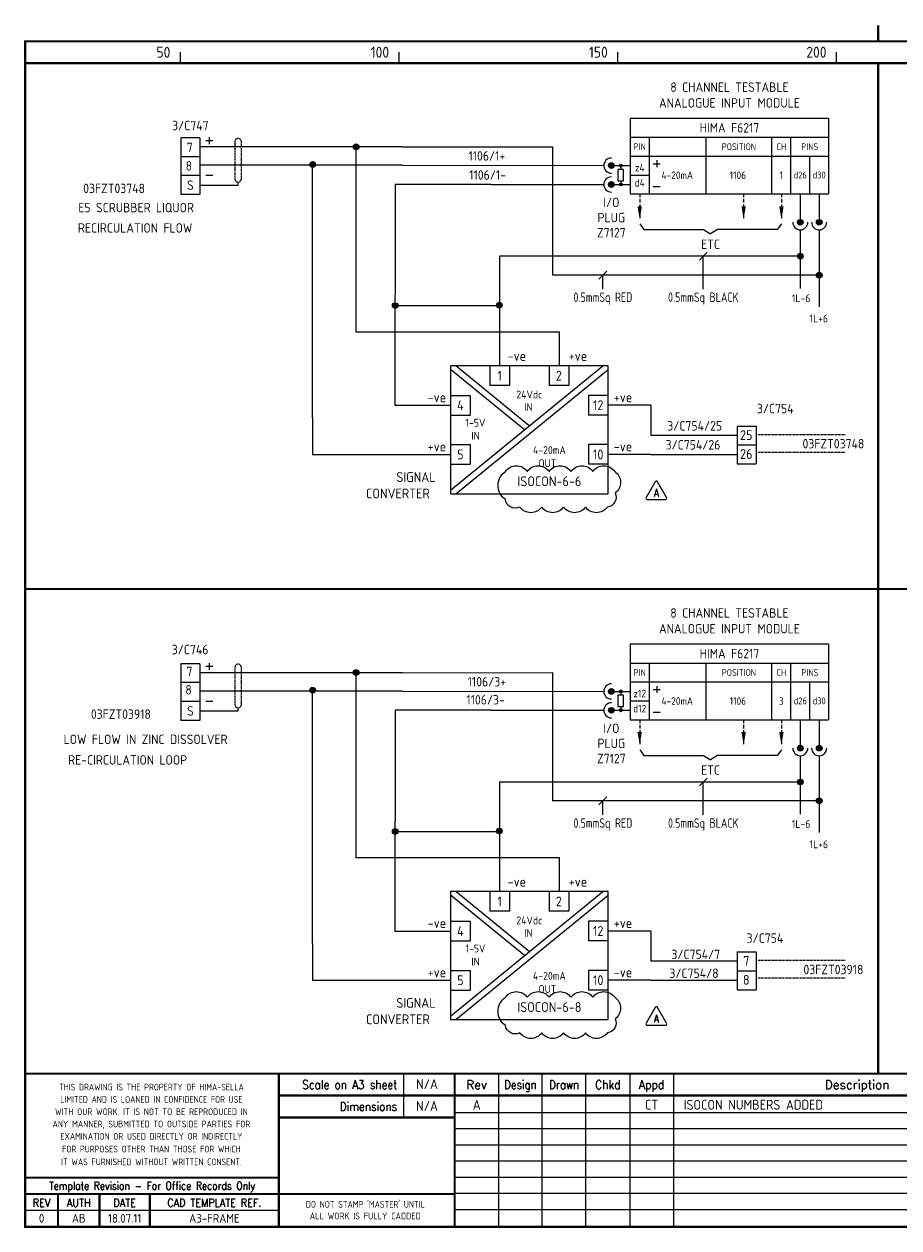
# Model space of a CAD drawing. Extents: x 14 to 408, y 0 to 275.
# Tile 1 of 2: x 14 to 214, y 0 to 275. Entities that reach past the tile are written whole.
import ezdxf
from ezdxf.enums import TextEntityAlignment as Align

# ---------------------------------------------------------------- set-up
doc = ezdxf.new("R2010")
doc.units = 0
doc.header["$LTSCALE"] = 0.25
doc.header["$MEASUREMENT"] = 0
doc.linetypes.add('HIDDEN', pattern=[0.375, 0.25, -0.125])
doc.linetypes.add('HIDDEN2', pattern=[4.7625, 3.175, -1.5875])
doc.layers.get('0').update_dxf_attribs({"color": 41, "linetype": 'CONTINUOUS'})
for name, color, linetype in [('00-DRG_FRAME', 12, 'CONTINUOUS'), ('01-DRAW', 7, 'CONTINUOUS'), ('02-TEXT', 2, 'CONTINUOUS'), ('051-TEXT', 2, 'CONTINUOUS'), ('DIM', 3, 'CONTINUOUS')]:
    doc.layers.add(name, color=color, linetype=linetype)
doc.styles.add('ISO', font='iso.shx')
doc.styles.add('ROMAND', font='ROMAND')
doc.styles.add('ROMANS', font='romans.shx', dxfattribs={"width": 0.8})

# ---------------------------------------------------------------- blocks, each defined once
blk = doc.blocks.new('A3-REVA')
at = {"layer": '051-TEXT', "style": 'ISO'}
for tag, p in [('DESIGNED', (292.01, 31.7)), ('A', (117.73, 27.28)), ('DES', (127.73, 27.28)), ('DRN', (137.73, 27.28)), ('CHKD', (147.73, 27.28)), ('APPD', (157.73, 27.28)), ('DATE', (256, 27.28)), ('DRAWN', (291.72, 26.77)), ('CHECKED', (291.72, 21.89)), ('APPD', (291.65, 16.79)), ('DATE', (291.92, 11.96))]:
    blk.add_attdef(tag, text='', height=2.25, dxfattribs=at).set_placement(p, align=Align.CENTER)
blk.add_attdef('DESCRIPTION', (165.03, 27.28), '', height=2.25, dxfattribs=at)
blk = doc.blocks.new('A3-CONTRACT')
at = {"layer": '051-TEXT', "color": 41, "style": 'ISO'}
for tag, height, p in [('SCALE', 2.25, (106.71, 31.82)), ('DIMS', 2.25, (106.71, 26.8)), ('CONTRACT', 4.5, (344.94, 3.1)), ('CAD-REF', 2.25, (283.73, 1.84))]:
    blk.add_attdef(tag, text='', height=height, dxfattribs=at).set_placement(p, align=Align.CENTER)
for tag, p in [('TITLE_2', (303.86, 17.28)), ('TITLE_3', (303.79, 12.78))]:
    blk.add_attdef(tag, p, '', height=2.25, dxfattribs=at)
blk = doc.blocks.new('DOT')
for radius in [0.75, 0.65, 0.55, 0.45, 0.35, 0.25, 0.15, 0.05]:
    blk.add_circle((0, 0), radius)
blk = doc.blocks.new('TRI-A')
at = {"layer": '01-DRAW'}
blk.add_lwpolyline([(-0.26, 2.55), (-2.34, -1.05, 0.57735), (-2.08, -1.5), (2.08, -1.5, 0.57735), (2.34, -1.05), (0.26, 2.55, 0.57735)], format="xyb", close=True, dxfattribs=at)
at = {"layer": '02-TEXT', "color": 2, "style": 'ROMANS', "width": 0.8}
blk.add_text('A', height=1.8, dxfattribs=at).set_placement((0, 0), align=Align.MIDDLE)

msp = doc.modelspace()

# ---------------------------------------------------------------- linework, layer by layer
at = {"layer": '00-DRG_FRAME'}
for p, q in [((50, 266.5), (50, 269)), ((100, 266.5), (100, 269)), ((150, 266.5), (150, 269)), ((200, 266.5), (200, 269)), ((101.01, 35.5), (101.01, 25.5)), ((122.7, 35.5), (122.7, 0.5)), ((132.7, 0.5), (132.7, 35.5)), ((142.7, 0.5), (142.7, 35.5)), ((152.7, 35.5), (152.7, 0.5)), ((162.7, 35.5), (162.7, 0.5)), ((265, 26.59), (112.7, 26.59)), ((265, 22.89), (112.7, 22.89)), ((265, 19.19), (112.7, 19.19)), ((265, 15.49), (112.7, 15.49)), ((265, 11.79), (112.7, 11.79)), ((265, 8.09), (112.7, 8.09)), ((72.5, 4.25), (14.5, 4.25)), ((265, 4.39), (112.7, 4.39))]:
    msp.add_line(p, q, dxfattribs=at)
at = {"layer": '00-DRG_FRAME', "const_width": 0.5}
for points in [[(209.5, 271.5), (209.5, 275.18)], [(209.5, 271.5), (209.5, 275.18)], [(14.5, 266.5), (404.5, 266.5)], [(209.5, 35.5), (209.5, 266.5)], [(14.5, 146.31), (404.5, 146.31)], [(404.5, 35.5), (14.5, 35.5)], [(72.5, 0.5), (72.5, 35.5)], [(112.7, 0.5), (112.7, 35.5)], [(265, 30.5), (72.5, 30.5)], [(112.7, 25.5), (72.5, 25.5)], [(14.5, 11.75), (72.5, 11.75)], [(14.5, 8), (72.5, 8)], [(22, 0.5), (22, 8)], [(31.5, 0.5), (31.5, 8)], [(43, 0.5), (43, 8)], [(112.7, 8), (72.5, 8)]]:
    msp.add_lwpolyline(points, dxfattribs=at)
msp.add_lwpolyline([(14.5, 0.5), (404.5, 0.5), (404.5, 271.5), (14.5, 271.5)], close=True, dxfattribs=at)
at = {"layer": '01-DRAW'}
for p, q in [((198.18, 253.88), (152.82, 253.88)), ((152.82, 253.88), (152.82, 236.6)), ((198.18, 253.88), (198.18, 236.6)), ((50.11, 249.42), (50.11, 236.46)), ((54.43, 249.42), (50.11, 249.42)), ((54.43, 249.42), (54.43, 236.46)), ((57.37, 248.77), (55.81, 248.77)), ((56.59, 249.55), (56.59, 248)), ((152.82, 249.56), (198.18, 249.56)), ((157.14, 249.56), (157.14, 236.6)), ((170.1, 249.56), (170.1, 236.6)), ((185.22, 236.6), (185.22, 249.56)), ((189.54, 236.6), (189.54, 249.56)), ((54.43, 245.1), (50.11, 245.1)), ((100.69, 247.37), (54.45, 247.37)), ((90.18, 205.01), (90.18, 247.39)), ((100.69, 247.37), (135.08, 247.4)), ((135.08, 247.4), (135.08, 218.05)), ((152.82, 245.24), (198.18, 245.24)), ((193.86, 236.6), (193.86, 245.24)), ((100.76, 243.16), (54.53, 243.16)), ((80.22, 185.45), (80.22, 243.34)), ((100.76, 243.16), (146.77, 243.08)), ((148.5, 243.08), (152.82, 243.08)), ((150.66, 243.08), (150.66, 242.22)), ((158.09, 243.51), (159.65, 243.51)), ((158.87, 244.29), (158.87, 242.74)), ((54.43, 240.78), (50.11, 240.78)), ((54.43, 240.78), (50.11, 240.78)), ((57.37, 240.78), (55.81, 240.78)), ((150.66, 239.63), (150.66, 238.76)), ((152.82, 240.92), (157.14, 240.92)), ((99.06, 238.76), (99.02, 188.31)), ((121.01, 238.76), (99.06, 238.76)), ((121.01, 238.76), (146.77, 238.76)), ((148.5, 238.76), (152.82, 238.76)), ((158.09, 238.33), (159.65, 238.33)), ((54.43, 236.46), (50.11, 236.46)), ((152.82, 236.6), (198.18, 236.6)), ((191.7, 236.6), (191.7, 230.12)), ((196.02, 236.6), (196.02, 230.12)), ((154.98, 229.74), (155.95, 228.45)), ((155.95, 228.45), (169.56, 228.45)), ((169.56, 228.45), (171.18, 227.48)), ((172.8, 228.45), (171.18, 227.48)), ((186.41, 228.45), (172.8, 228.45)), ((187.38, 229.74), (186.41, 228.45)), ((191.7, 228.39), (191.7, 214.99)), ((196.02, 228.39), (196.02, 210.83)), ((191.7, 222.37), (122.9, 222.37)), ((122.9, 222.37), (122.9, 197.32)), ((196.02, 218.05), (135.08, 218.05)), ((99.03, 211.07), (122.9, 211.07)), ((136.64, 205.01), (90.14, 205.01)), ((136.64, 197.36), (136.64, 205.01)), ((111.75, 168.87), (146.53, 197.31)), ((128.65, 182.69), (111.75, 196.5)), ((129.75, 183.59), (112.97, 197.31)), ((112.97, 168.06), (147.75, 196.5)), ((120.75, 197.31), (120.75, 192.81)), ((125.25, 197.31), (125.25, 192.81)), ((134.25, 197.31), (134.25, 192.81)), ((138.75, 197.31), (138.75, 192.81)), ((111.75, 190.56), (116.25, 190.56)), ((147.75, 190.56), (143.25, 190.56)), ((99.02, 188.31), (111.75, 188.31)), ((157.56, 188.31), (147.75, 188.31)), ((157.56, 188.31), (157.56, 181.38)), ((80.22, 185.45), (80.22, 176.99)), ((111.75, 186.06), (116.25, 186.06)), ((147.75, 186.06), (143.25, 186.06)), ((177.28, 183.54), (177.28, 174.9)), ((177.28, 183.54), (181.6, 183.54)), ((177.28, 183.54), (181.6, 183.54)), ((181.6, 183.54), (181.6, 174.9)), ((111.75, 179.31), (116.25, 179.31)), ((147.75, 179.31), (143.25, 179.31)), ((177.28, 181.38), (157.56, 181.38)), ((177.28, 179.22), (181.6, 179.22)), ((111.72, 176.99), (80.22, 176.99)), ((157.56, 177.06), (147.75, 177.06)), ((157.56, 177.06), (177.28, 177.06)), ((111.75, 174.81), (116.25, 174.81)), ((147.75, 174.81), (143.25, 174.81)), ((177.28, 174.9), (181.6, 174.9)), ((198.18, 133.69), (152.82, 133.69)), ((152.82, 133.69), (152.82, 116.41)), ((198.18, 133.69), (198.18, 116.41)), ((56.59, 129.36), (56.59, 127.8)), ((152.82, 129.37), (198.18, 129.37)), ((157.14, 129.37), (157.14, 116.41)), ((170.1, 129.37), (170.1, 116.41)), ((185.22, 116.41), (185.22, 129.37)), ((189.54, 116.41), (189.54, 129.37)), ((50.11, 129.23), (50.11, 116.27)), ((54.43, 129.23), (50.11, 129.23)), ((54.43, 129.23), (54.43, 116.27)), ((100.69, 127.17), (54.45, 127.17)), ((57.37, 128.58), (55.81, 128.58)), ((90.18, 84.82), (90.18, 127.2)), ((100.69, 127.17), (135.08, 127.21)), ((135.08, 127.21), (135.08, 97.86)), ((54.43, 124.91), (50.11, 124.91)), ((152.82, 125.05), (198.18, 125.05)), ((158.87, 124.1), (158.87, 122.54)), ((193.86, 116.41), (193.86, 125.05)), ((100.76, 122.97), (54.53, 122.97)), ((80.22, 65.25), (80.22, 123.15)), ((100.76, 122.97), (146.77, 122.89)), ((148.5, 122.89), (152.82, 122.89)), ((150.66, 122.89), (150.66, 122.02)), ((158.09, 123.32), (159.65, 123.32)), ((54.43, 120.59), (50.11, 120.59)), ((54.43, 120.59), (50.11, 120.59)), ((57.37, 120.59), (55.81, 120.59)), ((99.06, 118.57), (99.02, 68.12)), ((121.01, 118.57), (99.06, 118.57)), ((121.01, 118.57), (146.77, 118.57)), ((148.5, 118.57), (152.82, 118.57)), ((150.66, 119.43), (150.66, 118.57)), ((152.82, 120.73), (157.14, 120.73)), ((54.43, 116.27), (50.11, 116.27)), ((152.82, 116.41), (198.18, 116.41)), ((158.09, 118.14), (159.65, 118.14)), ((191.7, 116.41), (191.7, 109.93)), ((196.02, 116.41), (196.02, 109.93)), ((154.98, 109.55), (155.95, 108.25)), ((155.95, 108.25), (169.56, 108.25)), ((169.56, 108.25), (171.18, 107.28)), ((172.8, 108.25), (171.18, 107.28)), ((186.41, 108.25), (172.8, 108.25)), ((187.38, 109.55), (186.41, 108.25)), ((191.7, 108.2), (191.7, 94.8)), ((196.02, 108.2), (196.02, 90.64)), ((191.7, 102.18), (122.9, 102.18)), ((122.9, 102.18), (122.9, 77.13)), ((196.02, 97.86), (135.08, 97.86)), ((99.03, 90.87), (122.9, 90.87)), ((136.64, 84.82), (90.14, 84.82)), ((136.64, 77.16), (136.64, 84.82)), ((111.75, 48.68), (146.53, 77.12)), ((129.75, 63.4), (112.97, 77.12)), ((120.75, 77.12), (120.75, 72.62)), ((125.25, 77.12), (125.25, 72.62)), ((134.25, 77.12), (134.25, 72.62)), ((138.75, 77.12), (138.75, 72.62)), ((128.65, 62.5), (111.75, 76.31)), ((112.97, 47.87), (147.75, 76.31)), ((111.75, 70.37), (116.25, 70.37)), ((147.75, 70.37), (143.25, 70.37)), ((99.02, 68.12), (111.75, 68.12)), ((157.56, 68.12), (147.75, 68.12)), ((157.56, 68.12), (157.56, 61.19)), ((80.22, 65.25), (80.22, 56.8)), ((111.75, 65.87), (116.25, 65.87)), ((147.75, 65.87), (143.25, 65.87)), ((177.28, 63.35), (177.28, 54.71)), ((177.28, 63.35), (181.6, 63.35)), ((177.28, 63.35), (181.6, 63.35)), ((181.6, 63.35), (181.6, 54.71)), ((177.28, 61.19), (157.56, 61.19)), ((111.75, 59.12), (116.25, 59.12)), ((147.75, 59.12), (143.25, 59.12)), ((177.28, 59.03), (181.6, 59.03)), ((111.72, 56.8), (80.22, 56.8)), ((157.56, 56.87), (147.75, 56.87)), ((157.56, 56.87), (177.28, 56.87)), ((111.75, 54.62), (116.25, 54.62)), ((147.75, 54.62), (143.25, 54.62)), ((177.28, 54.71), (181.6, 54.71))]:
    msp.add_line(p, q, dxfattribs=at)
at = {"layer": '01-DRAW', "color": 3}
for p, q in [((54.43, 238.62), (63.17, 238.62)), ((63.17, 238.62), (63.17, 239.31)), ((54.43, 118.43), (63.17, 118.43)), ((63.17, 118.43), (63.17, 119.12))]:
    msp.add_line(p, q, dxfattribs=at)
at = {"layer": '01-DRAW', "linetype": 'HIDDEN2'}
for p, q in [((154.98, 236.6), (154.98, 230.77)), ((178.74, 236.6), (178.74, 230.77)), ((187.38, 236.6), (187.38, 230.77)), ((154.98, 116.41), (154.98, 110.58)), ((178.74, 116.41), (178.74, 110.58)), ((187.38, 116.41), (187.38, 110.58))]:
    msp.add_line(p, q, dxfattribs=at)
at = {"layer": '01-DRAW', "linetype": 'HIDDEN'}
for p, q in [((182.05, 181.65), (201.98, 181.65)), ((182.05, 177.6), (201.98, 177.6)), ((182.05, 61.46), (201.98, 61.46)), ((182.05, 57.41), (201.98, 57.41))]:
    msp.add_line(p, q, dxfattribs=at)
at = {"layer": '01-DRAW'}
for points in [[(150.01, 239.63), (151.31, 239.63), (151.31, 242.22), (150.01, 242.22)], [(111.75, 168.06), (147.75, 168.06), (147.75, 197.31), (111.75, 197.31)], [(150.01, 119.43), (151.31, 119.43), (151.31, 122.02), (150.01, 122.02)], [(111.75, 47.87), (147.75, 47.87), (147.75, 77.12), (111.75, 77.12)]]:
    msp.add_lwpolyline(points, close=True, dxfattribs=at)
for points in [[(125.25, 192.81), (120.75, 192.81)], [(138.75, 192.81), (134.25, 192.81)], [(116.25, 190.56), (116.25, 186.06)], [(143.25, 190.56), (143.25, 186.06)], [(116.25, 179.31), (116.25, 174.81)], [(143.25, 179.31), (143.25, 174.81)], [(125.25, 72.62), (120.75, 72.62)], [(138.75, 72.62), (134.25, 72.62)], [(116.25, 70.37), (116.25, 65.87)], [(143.25, 70.37), (143.25, 65.87)], [(116.25, 59.12), (116.25, 54.62)], [(143.25, 59.12), (143.25, 54.62)]]:
    msp.add_lwpolyline(points, dxfattribs=at)
for points in [[(124.27, 173.16, -0.520567), (129.27, 173.16, -0.520567), (134.27, 173.16, -0.520567), (139.27, 173.16, -0.520567), (144.27, 173.16, -0.520567), (149.27, 173.16, -0.520567), (149.37, 168.26, -0.520567), (147.59, 165.04, -0.520567), (142.59, 165.04, -0.520567), (137.59, 165.04, -0.520567), (132.59, 165.04, -0.520567), (127.59, 165.04, -0.520567), (124.27, 166.73, -0.520567)], [(124.27, 52.96, -0.520567), (129.27, 52.96, -0.520567), (134.27, 52.96, -0.520567), (139.27, 52.96, -0.520567), (144.27, 52.96, -0.520567), (149.27, 52.96, -0.520567), (149.37, 48.07, -0.520567), (147.59, 44.85, -0.520567), (142.59, 44.85, -0.520567), (137.59, 44.85, -0.520567), (132.59, 44.85, -0.520567), (127.59, 44.85, -0.520567), (124.27, 46.53, -0.520567)]]:
    msp.add_lwpolyline(points, format="xyb", close=True, dxfattribs=at)
for centre, radius in [((148.5, 243.08), 0.648), ((148.5, 243.08), 0.562), ((148.5, 243.08), 0.475), ((148.5, 243.08), 0.389), ((148.5, 243.08), 0.302), ((148.5, 243.08), 0.216), ((148.5, 243.08), 0.13), ((148.5, 243.08), 0.0432), ((148.5, 238.76), 0.648), ((148.5, 238.76), 0.562), ((148.5, 238.76), 0.475), ((148.5, 238.76), 0.389), ((148.5, 238.76), 0.302), ((148.5, 238.76), 0.216), ((148.5, 238.76), 0.13), ((148.5, 238.76), 0.0432), ((191.7, 230.12), 0.648), ((191.7, 230.12), 0.562), ((191.7, 230.12), 0.475), ((191.7, 230.12), 0.389), ((191.7, 230.12), 0.302), ((191.7, 230.12), 0.216), ((191.7, 230.12), 0.13), ((191.7, 230.12), 0.0432), ((196.02, 230.12), 0.648), ((196.02, 230.12), 0.562), ((196.02, 230.12), 0.475), ((196.02, 230.12), 0.389), ((196.02, 230.12), 0.302), ((196.02, 230.12), 0.216), ((196.02, 230.12), 0.13), ((196.02, 230.12), 0.0432), ((148.5, 122.89), 0.648), ((148.5, 122.89), 0.562), ((148.5, 122.89), 0.475), ((148.5, 122.89), 0.389), ((148.5, 122.89), 0.302), ((148.5, 122.89), 0.216), ((148.5, 122.89), 0.13), ((148.5, 122.89), 0.0432), ((148.5, 118.57), 0.648), ((148.5, 118.57), 0.562), ((148.5, 118.57), 0.475), ((148.5, 118.57), 0.389), ((148.5, 118.57), 0.302), ((148.5, 118.57), 0.216), ((148.5, 118.57), 0.13), ((148.5, 118.57), 0.0432), ((191.7, 109.93), 0.648), ((191.7, 109.93), 0.562), ((191.7, 109.93), 0.475), ((191.7, 109.93), 0.389), ((191.7, 109.93), 0.302), ((191.7, 109.93), 0.216), ((196.02, 109.93), 0.648), ((196.02, 109.93), 0.562), ((196.02, 109.93), 0.475), ((196.02, 109.93), 0.389), ((196.02, 109.93), 0.302), ((196.02, 109.93), 0.216), ((191.7, 109.93), 0.13), ((191.7, 109.93), 0.0432), ((196.02, 109.93), 0.13), ((196.02, 109.93), 0.0432)]:
    msp.add_circle(centre, radius, dxfattribs=at)
for centre, start, end in [((148.5, 243.08), 90, 270), ((148.5, 238.76), 90, 270), ((191.7, 230.12), 180, 0), ((196.02, 230.12), 180, 0), ((148.5, 122.89), 90, 270), ((148.5, 118.57), 90, 270), ((191.7, 109.93), 180, 0), ((196.02, 109.93), 180, 0)]:
    msp.add_arc(centre, 1.73, start, end, dxfattribs=at)
for points in [[(155.48, 233.79), (154.48, 233.79), (154.98, 230.77)], [(179.24, 233.79), (178.24, 233.79), (178.74, 230.77)], [(187.88, 233.79), (186.88, 233.79), (187.38, 230.77)], [(155.48, 113.6), (154.48, 113.6), (154.98, 110.58)], [(179.24, 113.6), (178.24, 113.6), (178.74, 110.58)], [(187.88, 113.6), (186.88, 113.6), (187.38, 110.58)]]:
    msp.add_solid(points, dxfattribs=at)
at = {"layer": 'DIM'}
for p, q in [((168.62, 221.47), (170.42, 223.27)), ((169.52, 214.86), (169.52, 222.37)), ((145.67, 217.15), (147.47, 218.95)), ((146.57, 214.86), (146.57, 218.05)), ((168.62, 101.28), (170.42, 103.08)), ((169.52, 94.67), (169.52, 102.18)), ((145.67, 96.96), (147.47, 98.76)), ((146.57, 94.67), (146.57, 97.86))]:
    msp.add_line(p, q, dxfattribs=at)
at = {"layer": 'DIM', "color": 3, "linetype": 'HIDDEN2', "ltscale": 0.3}
for points in [[(63.93, 240.07), (63.93, 248.53, 1), (62.42, 248.53), (62.42, 240.07, 1)], [(63.93, 119.88), (63.93, 128.34, 1), (62.42, 128.34), (62.42, 119.88, 1)]]:
    msp.add_lwpolyline(points, format="xyb", close=True, dxfattribs=at)

# ---------------------------------------------------------------- block references
at = {"layer": '00-DRG_FRAME'}
ref = msp.add_blockref('A3-CONTRACT', (-0.35, 0.19), dxfattribs=at)
ref.add_attrib('TITLE_2', 'ICI SYNETIX SCHEDULE - No.3 AND No.7 PLANTS', (303.51, 17.47), dxfattribs={"layer": '051-TEXT', "height": 2.25, "style": 'ROMANS', "width": 0.8})
ref.add_attrib('TITLE_3', 'FISHER-ROSEMOUNTP.O. No.  99003994', (303.44, 12.97), dxfattribs={"layer": '051-TEXT', "height": 2.25, "style": 'ROMANS', "width": 0.8})
ref.add_attrib('CAD-REF', '10265-P3-085', dxfattribs={"layer": '051-TEXT', "height": 2.25, "style": 'ROMANS', "width": 0.8}).set_placement((283.38, 2.03), align=Align.CENTER)
ref.add_attrib('CONTRACT', 'C10265H-P3', dxfattribs={"layer": '051-TEXT', "height": 4.5, "style": 'ROMANS', "width": 0.8}).set_placement((344.59, 3.3), align=Align.CENTER)
ref.add_attrib('SCALE', 'N/A', dxfattribs={"layer": '051-TEXT', "color": 41, "height": 2.25, "style": 'ISO'}).set_placement((106.36, 32.01), align=Align.CENTER)
ref.add_attrib('DIMS', 'N/A', dxfattribs={"layer": '051-TEXT', "color": 41, "height": 2.25, "style": 'ISO'}).set_placement((106.36, 26.99), align=Align.CENTER)
ref = msp.add_blockref('A3-REVA', (0, 0), dxfattribs=at)
ref.add_attrib('A', 'A', dxfattribs={"layer": '051-TEXT', "height": 2.25, "style": 'ISO'}).set_placement((117.73, 27.28), align=Align.CENTER)
ref.add_attrib('APPD', 'CT', dxfattribs={"layer": '051-TEXT', "height": 2.25, "style": 'ISO'}).set_placement((157.73, 27.28), align=Align.CENTER)
ref.add_attrib('DESCRIPTION', 'ISOCON NUMBERS ADDED', (165.03, 27.28), dxfattribs={"layer": '051-TEXT', "height": 2.25, "style": 'ISO'})
ref.add_attrib('DATE', '08.05.14', dxfattribs={"layer": '051-TEXT', "height": 2.25, "style": 'ISO'}).set_placement((256, 27.28), align=Align.CENTER)
ref.add_attrib('DESIGNED', 'CJG', dxfattribs={"layer": '051-TEXT', "height": 2.25, "style": 'ISO'}).set_placement((292.01, 31.7), align=Align.CENTER)
ref.add_attrib('DRAWN', 'CJG', dxfattribs={"layer": '051-TEXT', "height": 2.25, "style": 'ISO'}).set_placement((291.72, 26.77), align=Align.CENTER)
ref.add_attrib('CHECKED', 'AD', dxfattribs={"layer": '051-TEXT', "height": 2.25, "style": 'ISO'}).set_placement((291.72, 21.89), align=Align.CENTER)
ref.add_attrib('APPD', 'CT', dxfattribs={"layer": '051-TEXT', "height": 2.25, "style": 'ISO'}).set_placement((291.65, 16.79), align=Align.CENTER)
ref.add_attrib('DATE', '20.02.14', dxfattribs={"layer": '051-TEXT', "height": 2.25, "style": 'ISO'}).set_placement((291.92, 11.96), align=Align.CENTER)
at = {"layer": '01-DRAW'}
for p, xscale, yscale, zscale in [((90.18, 247.39), 0.8640000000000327, 0.8640000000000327, 0.8640000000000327), ((80.22, 243.34), 0.8640000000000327, 0.8640000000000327, 0.8640000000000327), ((150.66, 243.08), 0.4320000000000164, 0.4320000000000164, 0.4320000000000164), ((150.66, 238.76), 0.4320000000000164, 0.4320000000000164, 0.4320000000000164), ((191.7, 222.37), 0.8639999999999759, 0.8639999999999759, 0.8639999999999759), ((196.02, 218.05), 0.8639999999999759, 0.8639999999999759, 0.8639999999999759), ((99.09, 211.07), 0.8640000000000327, 0.8640000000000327, 0.8640000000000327), ((122.9, 211.17), 0.8640000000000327, 0.8640000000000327, 0.8640000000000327), ((90.18, 127.2), 0.8640000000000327, 0.8640000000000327, 0.8640000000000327), ((80.22, 123.15), 0.8640000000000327, 0.8640000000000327, 0.8640000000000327), ((150.66, 122.89), 0.4320000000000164, 0.4320000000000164, 0.4320000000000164), ((150.66, 118.57), 0.4320000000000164, 0.4320000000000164, 0.4320000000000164), ((191.7, 102.18), 0.8639999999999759, 0.8639999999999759, 0.8639999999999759), ((196.02, 97.86), 0.8639999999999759, 0.8639999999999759, 0.8639999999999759), ((99.09, 90.88), 0.8640000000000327, 0.8640000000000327, 0.8640000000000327), ((122.9, 90.98), 0.8640000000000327, 0.8640000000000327, 0.8640000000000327)]:
    msp.add_blockref('DOT', p, dxfattribs=dict(at, xscale=xscale, yscale=yscale, zscale=zscale))
for p in [(158.8, 168.28), (158.8, 48.09)]:
    msp.add_blockref('TRI-A', p, dxfattribs=at)

# ---------------------------------------------------------------- texts
at = {"layer": '00-DRG_FRAME', "style": 'ISO'}
for s, p in [('50', (47.69, 267.75)), ('100', (97.69, 267.75)), ('150', (147.69, 267.75)), ('200', (197.69, 267.75))]:
    msp.add_text(s, height=2.5, dxfattribs=at).set_placement(p, align=Align.RIGHT)
at = {"layer": '00-DRG_FRAME', "color": 3, "style": 'ISO'}
for s, width, p in [('THIS DRAWING IS THE PROPERTY OF HIMA-SELLA', 0.9, (43.36, 32.44)), ("DO NOT STAMP 'MASTER' UNTIL", 0.95, (92.25, 5.79))]:
    msp.add_text(s, height=1.53, dxfattribs=dict(at, width=width)).set_placement(p, align=Align.MIDDLE)
at = {"layer": '00-DRG_FRAME', "color": 4, "style": 'ROMAND', "width": 0.87}
for s, p in [('Scale on A3 sheet', (99.54, 32)), ('Dimensions', (99.54, 27.01))]:
    msp.add_text(s, height=2, dxfattribs=at).set_placement(p, align=Align.RIGHT)
at = {"layer": '00-DRG_FRAME', "color": 4, "style": 'ROMAND'}
for s, p in [('Rev', (117.7, 32)), ('Description', (204.69, 32))]:
    msp.add_text(s, height=2, dxfattribs=at).set_placement(p, align=Align.CENTER)
for s, width, p in [('Design', 0.85, (127.7, 32)), ('Drawn', 0.85, (137.7, 32)), ('Chkd', 0.9, (147.7, 32)), ('Appd', 0.9, (157.7, 32))]:
    msp.add_text(s, height=2, dxfattribs=dict(at, width=width)).set_placement(p, align=Align.CENTER)
at = {"layer": '00-DRG_FRAME', "color": 3, "style": 'ISO'}
for s, width, p in [('LIMITED AND IS LOANED IN CONFIDENCE FOR USE', 0.9, (43.36, 29.62)), ('WITH OUR WORK. IT IS NOT TO BE REPRODUCED IN', 0.87, (43.36, 26.81)), ('ANY MANNER, SUBMITTED TO OUTSIDE PARTIES FOR', 0.87, (43.36, 23.99)), ('EXAMINATION OR USED DIRECTLY OR INDIRECTLY', 0.9, (43.36, 21.18)), ('FOR PURPOSES OTHER THAN THOSE FOR WHICH', 0.9, (43.36, 18.27)), ('IT WAS FURNISHED WITHOUT WRITTEN CONSENT.', 0.9, (43.36, 15.35))]:
    msp.add_text(s, height=1.53, dxfattribs=dict(at, width=width)).set_placement(p, align=Align.MIDDLE_CENTER)
at = {"layer": '00-DRG_FRAME', "color": 4, "style": 'ROMAND'}
for s, width, p in [('Template Revision - For Office Records Only', 0.85, (43.5, 9.62)), ('REV', 0.9, (18.25, 6)), ('AUTH', 0.9, (26.75, 6)), ('DATE', 0.9, (37.25, 6)), ('CAD TEMPLATE REF.', 0.9, (57.75, 6))]:
    msp.add_text(s, height=1.8, dxfattribs=dict(at, width=width)).set_placement(p, align=Align.MIDDLE)
at = {"layer": '00-DRG_FRAME', "color": 41, "style": 'ISO'}
for s, p in [('0', (18.25, 1.45)), ('AB', (26.75, 1.45)), ('18.07.11', (37.25, 1.45)), ('A3-FRAME', (57.75, 1.45))]:
    msp.add_text(s, height=2, dxfattribs=at).set_placement(p, align=Align.CENTER)
at = {"layer": '00-DRG_FRAME', "color": 3, "style": 'ISO'}
msp.add_text('ALL WORK IS FULLY CADDED', height=1.53, dxfattribs=at).set_placement((92.25, 2.98), align=Align.MIDDLE_CENTER)
at = {"layer": '01-DRAW', "style": 'ISO'}
for s, height, p in [('8 CHANNEL TESTABLE', 2.16, (175.5, 259.93)), ('ANALOGUE INPUT MODULE', 2.16, (175.5, 256.33)), ('3/C747', 2.16, (52.27, 251.15)), ('HIMA F6217', 2.16, (175.5, 250.64)), ('7', 2.16, (52.12, 246.15)), ('PIN', 1.555, (154.98, 246.62)), ('POSITION', 1.555, (177.66, 246.62)), ('CH', 1.555, (187.38, 246.62)), ('PINS', 1.555, (193.86, 246.62)), ('1106/1+', 2.16, (120.04, 244.22)), ('8', 2.16, (51.92, 241.94)), ('1106/1-', 2.16, (120.22, 239.87)), ('z4', 1.728, (154.99, 241.74)), ('S', 2.16, (52.27, 237.54)), ('d4', 1.728, (154.99, 238.29)), ('4-20mA', 1.728, (163.57, 240.02)), ('1106', 1.728, (177.44, 240.02)), ('1', 1.73, (187.37, 240.02)), ('d26', 1.555, (191.7, 240.14)), ('d30', 1.555, (196.02, 240.14)), ('03FZT03748', 2.16, (34.83, 236.8)), ('E5 SCRUBBER LIQUOR', 2.16, (39.86, 232.4)), ('I/O', 2.16, (148.5, 233.58)), ('PLUG', 2.16, (148.5, 230.12)), ('RECIRCULATION FLOW', 2.16, (39.64, 227.75)), ('Z7127', 2.16, (148.5, 226.67)), ('ETC', 2.16, (171.18, 224.02)), ('3/C754', 2.16, (185.97, 186.46)), ('3/C754/25', 2.16, (167.55, 182.51)), ('4-20mA', 1.8, (134.34, 177.15)), ('3/C754/26', 2.16, (167.16, 178.18)), ('03FZT03748', 2.16, (199.27, 178.43)), ('OUT', 1.8, (133.89, 174.15)), ('ISOCON-6-6', 2.25, (134.34, 169.8)), ('8 CHANNEL TESTABLE', 2.16, (175.5, 139.74)), ('ANALOGUE INPUT MODULE', 2.16, (175.5, 136.14)), ('3/C746', 2.16, (52.2, 131.37)), ('HIMA F6217', 2.16, (175.5, 130.45)), ('7', 2.16, (52.05, 126.38)), ('PIN', 1.555, (154.98, 126.43)), ('POSITION', 1.555, (177.66, 126.43)), ('CH', 1.555, (187.38, 126.43)), ('PINS', 1.555, (193.86, 126.43)), ('8', 2.16, (51.85, 122.17)), ('1106/3+', 2.16, (120.04, 124.03)), ('1106/3-', 2.16, (119.76, 119.89)), ('z12', 1.728, (154.99, 121.55)), ('4-20mA', 1.728, (163.57, 119.82)), ('1106', 1.728, (177.44, 119.82)), ('3', 1.73, (187.37, 119.82)), ('d26', 1.555, (191.7, 119.95)), ('d30', 1.555, (196.02, 119.95)), ('03FZT03918', 2.16, (36.38, 116.61)), ('S', 2.16, (52.27, 117.35)), ('d12', 1.728, (154.99, 118.1)), ('I/O', 2.16, (148.5, 113.38)), ('LOW FLOW IN ZINC DISSOLVER', 2.16, (42.03, 110.86)), ('PLUG', 2.16, (148.5, 109.93)), ('RE-CIRCULATION LOOP', 2.16, (37.93, 106.15)), ('Z7127', 2.16, (148.5, 106.47)), ('ETC', 2.16, (171.18, 103.83)), ('3/C754', 2.16, (183.62, 65.41)), ('3/C754/7', 2.16, (167.8, 61.7)), ('4-20mA', 1.8, (134.34, 56.96)), ('3/C754/8', 2.16, (167.4, 57.38)), ('03FZT03918', 2.16, (199.27, 58.24)), ('OUT', 1.8, (133.89, 53.96)), ('ISOCON-6-8', 2.25, (134.34, 49.61))]:
    msp.add_text(s, height=height, dxfattribs=at).set_placement(p, align=Align.CENTER)
at = {"layer": '01-DRAW', "style": 'ISO', "width": 0.85}
for s, p in [('0.5mmSq RED', (146.57, 211.92)), ('0.5mmSq BLACK', (169.52, 211.92)), ('0.5mmSq RED', (146.57, 91.72)), ('0.5mmSq BLACK', (169.52, 91.72))]:
    msp.add_text(s, height=2.16, dxfattribs=at).set_placement(p, align=Align.CENTER)
at = {"layer": '01-DRAW', "style": 'ISO'}
for s, height, p in [('1L-6', 1.8, (189.76, 211.88)), ('1L+6', 1.8, (193.81, 207.23)), ('1-5V', 1.8, (115.15, 183.41)), ('IN', 1.8, (116.5, 180.41)), ('SIGNAL', 2.25, (99.35, 170.76)), ('CONVERTER', 2.25, (92.42, 167.01)), ('1L-6', 1.8, (189.76, 91.69)), ('1L+6', 1.8, (193.81, 87.04)), ('1-5V', 1.8, (115.15, 63.22)), ('IN', 1.8, (116.5, 60.22)), ('SIGNAL', 2.25, (99.35, 50.57)), ('CONVERTER', 2.25, (92.42, 46.82))]:
    msp.add_text(s, height=height, dxfattribs=at).set_placement(p)
for s, p in [('-ve', (129.01, 198.44)), ('+ve', (142.97, 198.44)), ('-ve', (110.73, 188.99)), ('+ve', (153.27, 188.99)), ('+ve', (110.73, 177.74)), ('-ve', (153.27, 177.74)), ('-ve', (129.01, 78.25)), ('+ve', (142.97, 78.25)), ('-ve', (110.73, 68.8)), ('+ve', (153.27, 68.8)), ('+ve', (110.73, 57.55)), ('-ve', (153.27, 57.55))]:
    msp.add_text(s, height=2.25, dxfattribs=at).set_placement(p, align=Align.RIGHT)
for s, height, p in [('1', 2.25, (123, 195.06)), ('2', 2.25, (136.5, 195.06)), ('24Vdc', 1.8, (129.75, 190.75)), ('4', 2.25, (114, 188.31)), ('IN', 1.8, (129.53, 187.87)), ('12', 2.25, (145.5, 188.31)), ('25', 2.25, (179.35, 181.47)), ('5', 2.25, (114, 177.06)), ('10', 2.25, (145.5, 177.06)), ('26', 2.25, (179.35, 177.15)), ('1', 2.25, (123, 74.87)), ('2', 2.25, (136.5, 74.87)), ('24Vdc', 1.8, (129.75, 70.55)), ('4', 2.25, (114, 68.12)), ('IN', 1.8, (129.53, 67.67)), ('12', 2.25, (145.5, 68.12)), ('7', 2.25, (179.35, 61.28)), ('5', 2.25, (114, 56.87)), ('10', 2.25, (145.5, 56.87)), ('8', 2.25, (179.35, 56.96))]:
    msp.add_text(s, height=height, dxfattribs=at).set_placement(p, align=Align.MIDDLE)

doc.saveas('drawing.dxf')
